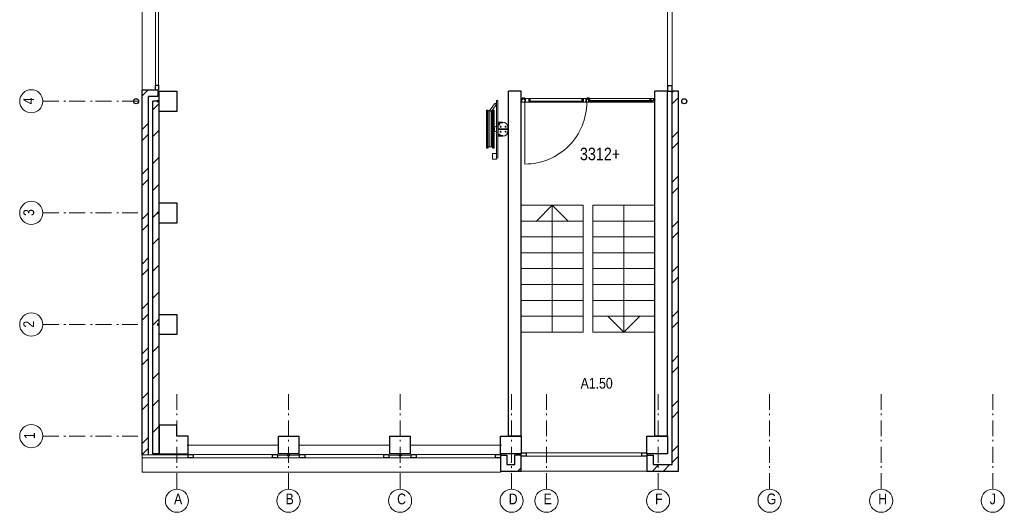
# Model space of a CAD drawing. Header units: millimetres. Extents: x 293454 to 524618, y 211738 to 307297.
# Tile 33 of 152: x 443206 to 458740, y 211812 to 219580. Entities that reach past the tile are written whole.
import ezdxf

# ---------------------------------------------------------------- set-up
doc = ezdxf.new("R2010")
doc.units = ezdxf.units.MM
doc.header["$LTSCALE"] = 400
doc.header["$PDMODE"] = 3
doc.header["$PDSIZE"] = 15
doc.linetypes.add('STYLE_06', pattern=[1.041641, 0.625, -0.208282, 0.069427, -0.138931])
for name, color, linetype, lineweight in [('Binnenkozijnen', 140, 'Continuous', 15), ('Buitenkozijnen', 140, 'Continuous', 15), ('mat-baksteen', 5, 'Continuous', 25), ('mat-beton (ihwg)', 5, 'Continuous', 25), ('mat-glas-vert', 5, 'Continuous', 15), ('mat-kalkzandsteen', 5, 'Continuous', 25), ('MAT-kit', 140, 'Continuous', 5), ('mat-kunststof', 43, 'Continuous', 9), ('mat-staal', 5, 'Continuous', 25), ('None', 7, 'Continuous', 9), ('Ruimtenummers', 5, 'Continuous', 25), ('Tekst', 140, 'Continuous', 15)]:
    doc.layers.add(name, color=color, linetype=linetype, lineweight=lineweight)
doc.styles.add('Arial Narrow', font='ARIALN.TTF', dxfattribs={"height": 222.25})

# ---------------------------------------------------------------- blocks, each defined once
blk = doc.blocks.new('*U266')
at = {"layer": 'mat-kunststof', "lineweight": 9}
blk.add_lwpolyline([(-8599, -36720), (-8609, -36720), (-8609, -36750), (-8599, -36750)], close=True, dxfattribs=at)
at = {"layer": 'None', "lineweight": 9}
blk.add_lwpolyline([(-8599, -36720), (-8609, -36750), (-8599, -36750), (-8609, -36720)], dxfattribs=at)
blk = doc.blocks.new('*U267')
at = {"layer": 'MAT-kit', "color": 9, "linetype": 'Continuous', "lineweight": 5}
for points in [[(-8599, -36708), (-8604, -36710), (-8609, -36708), (-8609, -36714), (-8609, -36720), (-8604, -36720), (-8599, -36720), (-8599, -36714), (-8599, -36708)], [(-8599, -36763), (-8604, -36761), (-8609, -36763), (-8609, -36757), (-8609, -36750), (-8604, -36750), (-8599, -36750), (-8599, -36757), (-8599, -36763)]]:
    blk.add_open_spline(points, degree=2, knots=[0, 0, 0, 0.229184, 0.229184, 0.5027, 0.5027, 0.726485, 0.726485, 1, 1, 1], dxfattribs=at)
at = {"layer": 'None', "color": 7}
blk.add_blockref('*U266', (0, 0), dxfattribs=at)
blk = doc.blocks.new('jan404.129')
at = {"layer": 'None', "lineweight": 15, "flags": 128}
for points in [[(-10, 14.85), (-10, -24.79), (10, -24.79), (10, 14.85)], [(8.5, 13.35), (8.5, -23.29), (-8.5, -23.29), (-8.5, 13.35)]]:
    blk.add_lwpolyline(points, close=True, dxfattribs=at)
blk = doc.blocks.new('*U268')
at = {"layer": 'None', "color": 7, "linetype": 'Continuous', "lineweight": 15}
for p, q in [((-8658, -36762), (-8677, -36762)), ((-8677, -36764), (-8658, -36764)), ((-8677, -36765), (-8610, -36765)), ((-8658, -36707), (-8658, -36762)), ((-8658, -36764), (-8610, -36764)), ((-8610, -36705), (-8657, -36705)), ((-8610, -36707), (-8657, -36707)), ((-8657, -36707), (-8657, -36762)), ((-8610, -36764), (-8610, -36707)), ((-8609, -36764), (-8609, -36707))]:
    blk.add_line(p, q, dxfattribs=at)
for centre, start, end in [((-8677, -36764), 90, 180), ((-8677, -36764), 180, 270), ((-8657, -36707), 90, 180), ((-8658, -36762), 270, 0), ((-8610, -36707), 0, 90), ((-8610, -36764), 270, 0)]:
    blk.add_arc(centre, 1.5, start, end, dxfattribs=at)
at = {"layer": 'None', "linetype": 'Continuous', "lineweight": 5}
blk.add_point((-8609, -36730), dxfattribs=at)
at = {"layer": 'mat-staal', "color": 7, "xscale": -1}
blk.add_blockref('jan404.129', (-8669, -36720), dxfattribs=at)
blk = doc.blocks.new('*U269')
at = {"layer": 'None', "color": 7, "linetype": 'Continuous', "lineweight": 15}
for p, q in [((-10699, -36706), (-10698, -36705)), ((-10699, -36707), (-10699, -36706)), ((-10699, -36707), (-10699, -36724)), ((-10699, -36724), (-10699, -36764)), ((-10699, -36764), (-10699, -36764)), ((-10698, -36765), (-10699, -36764)), ((-10698, -36705), (-10697, -36705)), ((-10697, -36765), (-10698, -36765)), ((-10669, -36705), (-10697, -36705)), ((-10669, -36707), (-10697, -36707)), ((-10697, -36707), (-10697, -36724)), ((-10697, -36724), (-10697, -36764)), ((-10697, -36764), (-10669, -36764)), ((-10697, -36765), (-10669, -36765)), ((-10637, -36705), (-10669, -36705)), ((-10657, -36707), (-10669, -36707)), ((-10669, -36764), (-10660, -36764)), ((-10669, -36765), (-10660, -36765)), ((-10660, -36708), (-10659, -36708)), ((-10660, -36709), (-10660, -36708)), ((-10660, -36710), (-10660, -36709)), ((-10660, -36710), (-10660, -36711)), ((-10660, -36711), (-10660, -36712)), ((-10660, -36712), (-10659, -36712)), ((-10660, -36757), (-10659, -36757)), ((-10660, -36757), (-10660, -36757)), ((-10660, -36758), (-10660, -36757)), ((-10660, -36764), (-10660, -36758)), ((-10659, -36764), (-10660, -36765)), ((-10660, -36765), (-10660, -36765)), ((-10659, -36707), (-10658, -36707)), ((-10659, -36708), (-10659, -36707)), ((-10659, -36709), (-10658, -36709)), ((-10659, -36710), (-10659, -36709)), ((-10659, -36710), (-10659, -36710)), ((-10659, -36711), (-10659, -36710)), ((-10659, -36711), (-10659, -36711)), ((-10658, -36711), (-10659, -36711)), ((-10659, -36712), (-10659, -36713)), ((-10659, -36713), (-10658, -36713)), ((-10659, -36757), (-10650, -36757)), ((-10659, -36758), (-10650, -36758)), ((-10659, -36764), (-10659, -36758)), ((-10659, -36764), (-10659, -36764)), ((-10658, -36707), (-10657, -36707)), ((-10658, -36708), (-10657, -36708)), ((-10658, -36709), (-10658, -36708)), ((-10658, -36712), (-10658, -36711)), ((-10657, -36712), (-10658, -36712)), ((-10658, -36713), (-10657, -36714)), ((-10637, -36707), (-10657, -36707)), ((-10657, -36708), (-10657, -36708)), ((-10657, -36708), (-10637, -36708)), ((-10657, -36712), (-10657, -36712)), ((-10650, -36712), (-10657, -36712)), ((-10650, -36714), (-10657, -36714)), ((-10650, -36712), (-10650, -36712)), ((-10649, -36713), (-10650, -36712)), ((-10650, -36724), (-10650, -36714)), ((-10650, -36757), (-10650, -36724)), ((-10649, -36757), (-10650, -36758)), ((-10650, -36758), (-10650, -36758)), ((-10649, -36714), (-10649, -36713)), ((-10649, -36724), (-10649, -36714)), ((-10649, -36757), (-10649, -36724)), ((-10649, -36757), (-10649, -36757)), ((-10637, -36705), (-10637, -36705)), ((-10636, -36706), (-10637, -36705)), ((-10636, -36707), (-10637, -36708)), ((-10637, -36708), (-10637, -36708)), ((-10636, -36707), (-10636, -36706)), ((-10636, -36707), (-10636, -36707))]:
    blk.add_line(p, q, dxfattribs=at)
blk = doc.blocks.new('*U270')
at = {"layer": 'None', "linetype": 'Continuous', "lineweight": 5}
blk.add_point((-10671, -36705), dxfattribs=at)
at = {"layer": 'None', "color": 7}
blk.add_blockref('*U269', (0, 0), dxfattribs=at)
blk = doc.blocks.new('*U271')
at = {"layer": 'None', "color": 7, "linetype": 'Continuous', "lineweight": 15}
for p, q in [((-10654, -36763), (-10653, -36762)), ((-10654, -36764), (-10654, -36763)), ((-10654, -36764), (-10653, -36765)), ((-10654, -36764), (-10654, -36764)), ((-10653, -36762), (-10652, -36762)), ((-10653, -36765), (-10652, -36765)), ((-10633, -36762), (-10652, -36762)), ((-10633, -36764), (-10652, -36764)), ((-10652, -36765), (-10569, -36765)), ((-10641, -36713), (-10640, -36712)), ((-10641, -36714), (-10641, -36713)), ((-10641, -36714), (-10641, -36744)), ((-10641, -36744), (-10641, -36757)), ((-10641, -36757), (-10641, -36757)), ((-10640, -36758), (-10641, -36757)), ((-10640, -36712), (-10639, -36712)), ((-10639, -36758), (-10640, -36758)), ((-10631, -36712), (-10639, -36712)), ((-10639, -36714), (-10639, -36744)), ((-10631, -36714), (-10639, -36714)), ((-10639, -36744), (-10639, -36757)), ((-10639, -36757), (-10633, -36757)), ((-10639, -36758), (-10633, -36758)), ((-10632, -36757), (-10633, -36757)), ((-10633, -36758), (-10632, -36758)), ((-10632, -36762), (-10633, -36762)), ((-10632, -36763), (-10633, -36764)), ((-10633, -36764), (-10569, -36764)), ((-10631, -36757), (-10632, -36757)), ((-10632, -36758), (-10632, -36759)), ((-10632, -36758), (-10632, -36758)), ((-10632, -36759), (-10631, -36759)), ((-10632, -36761), (-10632, -36762)), ((-10631, -36761), (-10632, -36761)), ((-10632, -36762), (-10632, -36762)), ((-10631, -36763), (-10632, -36763)), ((-10631, -36706), (-10630, -36705)), ((-10631, -36707), (-10631, -36706)), ((-10631, -36707), (-10631, -36712)), ((-10630, -36713), (-10631, -36714)), ((-10630, -36758), (-10631, -36757)), ((-10631, -36759), (-10631, -36760)), ((-10631, -36760), (-10631, -36761)), ((-10631, -36760), (-10631, -36760)), ((-10631, -36761), (-10631, -36761)), ((-10630, -36762), (-10631, -36763)), ((-10630, -36705), (-10629, -36705)), ((-10629, -36712), (-10630, -36713)), ((-10630, -36713), (-10630, -36713)), ((-10630, -36758), (-10630, -36758)), ((-10630, -36759), (-10630, -36758)), ((-10629, -36760), (-10630, -36759)), ((-10629, -36760), (-10630, -36761)), ((-10630, -36761), (-10630, -36762)), ((-10630, -36762), (-10630, -36762)), ((-10570, -36705), (-10629, -36705)), ((-10629, -36707), (-10629, -36712)), ((-10590, -36707), (-10629, -36707)), ((-10590, -36705), (-10590, -36705)), ((-10589, -36706), (-10590, -36705)), ((-10590, -36744), (-10590, -36707)), ((-10590, -36762), (-10590, -36744)), ((-10590, -36763), (-10590, -36762)), ((-10590, -36763), (-10590, -36763)), ((-10589, -36764), (-10590, -36763)), ((-10589, -36707), (-10589, -36706)), ((-10589, -36744), (-10589, -36707)), ((-10589, -36762), (-10589, -36744)), ((-10570, -36762), (-10589, -36762)), ((-10589, -36764), (-10570, -36764)), ((-10589, -36765), (-10570, -36765)), ((-10570, -36762), (-10569, -36763)), ((-10570, -36762), (-10570, -36762)), ((-10569, -36764), (-10570, -36765)), ((-10570, -36765), (-10570, -36765)), ((-10569, -36763), (-10569, -36764)), ((-10569, -36764), (-10569, -36764))]:
    blk.add_line(p, q, dxfattribs=at)
at = {"layer": 'mat-staal', "color": 7, "xscale": -1}
blk.add_blockref('jan404.129', (-10579, -36720), dxfattribs=at)
blk = doc.blocks.new('*U272')
at = {"layer": 'None'}
blk.add_blockref('*U271', (0, 0), dxfattribs=at)
blk = doc.blocks.new('*U273')
at = {"layer": 'mat-kunststof', "lineweight": 9}
blk.add_lwpolyline([(-10709, -36720), (-10699, -36720), (-10699, -36750), (-10709, -36750)], close=True, dxfattribs=at)
at = {"layer": 'None', "lineweight": 9}
blk.add_lwpolyline([(-10709, -36720), (-10699, -36750), (-10709, -36750), (-10699, -36720)], dxfattribs=at)
blk = doc.blocks.new('*U274')
at = {"layer": 'MAT-kit', "color": 9, "linetype": 'Continuous', "lineweight": 5}
for points in [[(-10709, -36708), (-10704, -36710), (-10699, -36708), (-10699, -36714), (-10699, -36720), (-10704, -36720), (-10709, -36720), (-10709, -36714), (-10709, -36708)], [(-10709, -36763), (-10704, -36761), (-10699, -36763), (-10699, -36757), (-10699, -36750), (-10704, -36750), (-10709, -36750), (-10709, -36757), (-10709, -36763)]]:
    blk.add_open_spline(points, degree=2, knots=[0, 0, 0, 0.229184, 0.229184, 0.5027, 0.5027, 0.726485, 0.726485, 1, 1, 1], dxfattribs=at)
at = {"layer": 'None', "color": 7}
blk.add_blockref('*U273', (0, 0), dxfattribs=at)
blk = doc.blocks.new('*X275')
at = {"layer": 'None', "lineweight": 5}
blk.add_line((-9737, -36750), (-10579, -36750), dxfattribs=at)
blk = doc.blocks.new('*X276')
at = {"layer": 'None', "lineweight": 5}
blk.add_line((-8669, -36750), (-9635, -36750), dxfattribs=at)
blk = doc.blocks.new('*U277')
at = {"layer": 'None', "color": 7, "linetype": 'Continuous', "lineweight": 15}
for p, q in [((-9748, -36762), (-9749, -36763)), ((-9749, -36763), (-9749, -36764)), ((-9749, -36764), (-9748, -36765)), ((-9749, -36764), (-9749, -36764)), ((-9693, -36764), (-9749, -36764)), ((-9674, -36765), (-9749, -36765)), ((-9747, -36762), (-9748, -36762)), ((-9748, -36765), (-9747, -36765)), ((-9747, -36705), (-9697, -36705)), ((-9747, -36707), (-9697, -36707)), ((-9747, -36762), (-9729, -36762)), ((-9729, -36764), (-9747, -36764)), ((-9729, -36765), (-9747, -36765)), ((-9729, -36706), (-9728, -36705)), ((-9729, -36707), (-9729, -36706)), ((-9729, -36744), (-9729, -36707)), ((-9729, -36762), (-9729, -36744)), ((-9729, -36764), (-9728, -36763)), ((-9728, -36705), (-9727, -36705)), ((-9728, -36763), (-9727, -36762)), ((-9728, -36763), (-9728, -36763)), ((-9727, -36744), (-9727, -36707)), ((-9727, -36762), (-9727, -36744)), ((-9696, -36705), (-9697, -36705)), ((-9697, -36707), (-9697, -36712)), ((-9697, -36712), (-9697, -36713)), ((-9697, -36713), (-9696, -36713)), ((-9697, -36759), (-9696, -36758)), ((-9697, -36760), (-9697, -36759)), ((-9697, -36760), (-9697, -36761)), ((-9697, -36761), (-9696, -36762)), ((-9696, -36706), (-9696, -36705)), ((-9695, -36707), (-9696, -36706)), ((-9696, -36713), (-9695, -36714)), ((-9696, -36758), (-9695, -36757)), ((-9696, -36758), (-9696, -36758)), ((-9696, -36762), (-9695, -36763)), ((-9696, -36762), (-9696, -36762)), ((-9695, -36707), (-9695, -36712)), ((-9695, -36712), (-9687, -36712)), ((-9695, -36714), (-9687, -36714)), ((-9695, -36757), (-9694, -36757)), ((-9694, -36758), (-9695, -36759)), ((-9695, -36759), (-9695, -36760)), ((-9695, -36759), (-9695, -36759)), ((-9695, -36760), (-9695, -36761)), ((-9695, -36760), (-9695, -36760)), ((-9695, -36761), (-9694, -36762)), ((-9695, -36761), (-9695, -36761)), ((-9695, -36761), (-9695, -36761)), ((-9695, -36763), (-9694, -36763)), ((-9694, -36757), (-9693, -36757)), ((-9694, -36758), (-9694, -36758)), ((-9693, -36758), (-9694, -36758)), ((-9694, -36762), (-9693, -36762)), ((-9694, -36762), (-9694, -36762)), ((-9694, -36763), (-9693, -36764)), ((-9687, -36757), (-9693, -36757)), ((-9687, -36758), (-9693, -36758)), ((-9693, -36762), (-9674, -36762)), ((-9693, -36764), (-9674, -36764)), ((-9692, -36705), (-9691, -36705)), ((-9692, -36706), (-9692, -36705)), ((-9692, -36707), (-9692, -36706)), ((-9692, -36707), (-9692, -36708)), ((-9692, -36707), (-9692, -36707)), ((-9692, -36708), (-9691, -36708)), ((-9691, -36705), (-9654, -36705)), ((-9691, -36707), (-9671, -36707)), ((-9671, -36708), (-9691, -36708)), ((-9686, -36712), (-9687, -36712)), ((-9687, -36714), (-9687, -36744)), ((-9687, -36744), (-9687, -36757)), ((-9687, -36758), (-9686, -36758)), ((-9686, -36713), (-9686, -36712)), ((-9685, -36714), (-9686, -36713)), ((-9686, -36757), (-9685, -36757)), ((-9686, -36758), (-9686, -36757)), ((-9685, -36714), (-9685, -36744)), ((-9685, -36744), (-9685, -36757)), ((-9679, -36712), (-9678, -36712)), ((-9679, -36713), (-9679, -36712)), ((-9679, -36714), (-9679, -36713)), ((-9679, -36724), (-9679, -36714)), ((-9679, -36757), (-9679, -36724)), ((-9679, -36757), (-9679, -36758)), ((-9679, -36757), (-9679, -36757)), ((-9679, -36758), (-9678, -36758)), ((-9678, -36712), (-9671, -36712)), ((-9678, -36724), (-9678, -36714)), ((-9678, -36714), (-9671, -36714)), ((-9678, -36757), (-9678, -36724)), ((-9669, -36757), (-9678, -36757)), ((-9669, -36758), (-9678, -36758)), ((-9673, -36762), (-9674, -36762)), ((-9673, -36765), (-9674, -36765)), ((-9673, -36763), (-9673, -36762)), ((-9672, -36764), (-9673, -36763)), ((-9673, -36764), (-9673, -36765)), ((-9672, -36764), (-9673, -36764)), ((-9671, -36707), (-9671, -36707)), ((-9670, -36707), (-9671, -36707)), ((-9671, -36707), (-9654, -36707)), ((-9671, -36708), (-9671, -36708)), ((-9670, -36708), (-9671, -36708)), ((-9671, -36712), (-9670, -36712)), ((-9671, -36712), (-9671, -36712)), ((-9671, -36713), (-9671, -36714)), ((-9670, -36713), (-9671, -36713)), ((-9669, -36708), (-9670, -36707)), ((-9670, -36709), (-9670, -36708)), ((-9670, -36709), (-9670, -36709)), ((-9670, -36710), (-9670, -36709)), ((-9669, -36710), (-9670, -36710)), ((-9670, -36711), (-9669, -36710)), ((-9670, -36711), (-9670, -36711)), ((-9670, -36711), (-9670, -36711)), ((-9670, -36712), (-9670, -36711)), ((-9669, -36712), (-9670, -36713)), ((-9668, -36708), (-9669, -36708)), ((-9668, -36712), (-9669, -36712)), ((-9669, -36757), (-9669, -36757)), ((-9668, -36757), (-9669, -36757)), ((-9669, -36764), (-9669, -36758)), ((-9669, -36764), (-9669, -36765)), ((-9669, -36764), (-9669, -36764)), ((-9669, -36765), (-9668, -36765)), ((-9668, -36709), (-9668, -36708)), ((-9668, -36710), (-9668, -36709)), ((-9668, -36710), (-9668, -36711)), ((-9668, -36711), (-9668, -36712)), ((-9668, -36758), (-9668, -36757)), ((-9668, -36764), (-9668, -36758)), ((-9654, -36764), (-9668, -36764)), ((-9654, -36765), (-9668, -36765)), ((-9654, -36705), (-9645, -36705)), ((-9654, -36707), (-9645, -36707)), ((-9624, -36764), (-9654, -36764)), ((-9625, -36765), (-9654, -36765)), ((-9645, -36705), (-9645, -36705)), ((-9644, -36706), (-9645, -36705)), ((-9645, -36707), (-9645, -36724)), ((-9645, -36724), (-9645, -36762)), ((-9645, -36762), (-9645, -36763)), ((-9645, -36763), (-9644, -36764)), ((-9645, -36763), (-9645, -36763)), ((-9644, -36707), (-9644, -36706)), ((-9644, -36707), (-9644, -36724)), ((-9644, -36724), (-9644, -36762)), ((-9644, -36762), (-9625, -36762)), ((-9625, -36764), (-9644, -36764)), ((-9625, -36762), (-9625, -36762)), ((-9624, -36763), (-9625, -36762)), ((-9624, -36764), (-9625, -36765)), ((-9625, -36765), (-9625, -36765)), ((-9624, -36764), (-9624, -36763)), ((-9624, -36764), (-9624, -36764))]:
    blk.add_line(p, q, dxfattribs=at)
at = {"layer": 'None', "linetype": 'Continuous', "lineweight": 5}
blk.add_point((-9652, -36705), dxfattribs=at)
at = {"layer": 'mat-staal', "color": 7}
for p in [(-9739, -36720), (-9634, -36720)]:
    blk.add_blockref('jan404.129', p, dxfattribs=at)
blk = doc.blocks.new('*U278')
at = {"layer": 'mat-glas-vert', "color": 140, "lineweight": 15}
for points in [[(-10579, -36748), (-9737, -36748), (-9737, -36758), (-10579, -36758)], [(-9635, -36748), (-8669, -36748), (-8669, -36758), (-9635, -36758)], [(-9618, -36738), (-8639, -36738), (-8639, -36746), (-9618, -36746)]]:
    blk.add_lwpolyline(points, close=True, dxfattribs=at)
at = {"layer": 'None', "color": 43, "linetype": 'Continuous', "lineweight": 9}
blk.add_line((-10649, -36764), (-10649, -37740), dxfattribs=at)
at = {"layer": 'None', "lineweight": 9}
blk.add_lwpolyline([(-8609, -36705), (-8609, -36765), (-10699, -36765), (-10699, -36705)], close=True, dxfattribs=at)
at = {"layer": 'None', "color": 43, "linetype": 'Continuous', "lineweight": 9}
blk.add_arc((-10649, -36764), 976, 269.9877, 0.0459, dxfattribs=at)
at = {"layer": 'mat-glas-vert', "color": 140}
for name in ['*X275', '*X276']:
    blk.add_blockref(name, (0, 0), dxfattribs=at)
at = {"layer": 'mat-staal', "color": 7}
for name in ['*U274', '*U267']:
    blk.add_blockref(name, (0, 0), dxfattribs=at)
at = {"layer": 'None', "color": 7}
for name in ['*U270', '*U272', '*U277', '*U268']:
    blk.add_blockref(name, (0, 0), dxfattribs=at)
blk = doc.blocks.new('Kolom hoek 330x330')
at = {"layer": 'mat-beton (ihwg)', "lineweight": 25, "flags": 128}
blk.add_lwpolyline([(-175, 0), (0, 0), (0, -175), (280, -175), (280, 280), (-175, 280)], close=True, dxfattribs=at)
blk = doc.blocks.new('*X870')
at = {"layer": 'None', "lineweight": 9}
for p, q in [((-8639, -42580), (-8539, -42480)), ((-8462, -42580), (-8362, -42480))]:
    blk.add_line(p, q, dxfattribs=at)
blk = doc.blocks.new('*X871')
at = {"layer": 'None', "lineweight": 9}
for p, q in [((-8329, -36613), (-8306, -36590)), ((-8329, -36790), (-8229, -36690)), ((-8329, -37320), (-8229, -37220)), ((-8329, -37497), (-8229, -37397)), ((-8329, -38027), (-8229, -37927)), ((-8329, -38204), (-8229, -38104)), ((-8329, -38735), (-8229, -38635)), ((-8329, -38911), (-8229, -38811)), ((-8329, -39442), (-8229, -39342)), ((-8329, -39618), (-8229, -39518)), ((-8329, -40149), (-8229, -40049)), ((-8329, -40325), (-8229, -40225)), ((-8329, -40856), (-8229, -40756)), ((-8329, -41032), (-8229, -40932)), ((-8329, -41563), (-8229, -41463)), ((-8329, -41739), (-8229, -41639)), ((-8329, -42270), (-8229, -42170)), ((-8329, -42446), (-8229, -42346))]:
    blk.add_line(p, q, dxfattribs=at)
blk = doc.blocks.new('*X872')
at = {"layer": 'None', "lineweight": 9}
for p, q in [((-16519, -36884), (-16419, -36784)), ((-16519, -37308), (-16419, -37208)), ((-16519, -37732), (-16419, -37632)), ((-16519, -38156), (-16419, -38056)), ((-16519, -38581), (-16419, -38481)), ((-16519, -39005), (-16419, -38905)), ((-16519, -39429), (-16419, -39329)), ((-16519, -39853), (-16419, -39753)), ((-16519, -40278), (-16419, -40178)), ((-16519, -40702), (-16419, -40602)), ((-16519, -41126), (-16419, -41026)), ((-16519, -41551), (-16419, -41451)), ((-16519, -41975), (-16419, -41875)), ((-16430, -42310), (-16419, -42299))]:
    blk.add_line(p, q, dxfattribs=at)
blk = doc.blocks.new('*X873')
at = {"layer": 'None', "lineweight": 9}
for p, q in [((-16689, -36664), (-16644, -36620)), ((-16689, -37195), (-16589, -37095)), ((-16689, -37371), (-16589, -37271)), ((-16689, -37902), (-16589, -37802)), ((-16689, -38079), (-16589, -37979)), ((-16689, -38609), (-16589, -38509)), ((-16689, -38786), (-16589, -38686)), ((-16689, -39316), (-16589, -39216)), ((-16689, -39493), (-16589, -39393)), ((-16689, -40023), (-16589, -39923)), ((-16689, -40200), (-16589, -40100)), ((-16689, -40731), (-16589, -40631)), ((-16689, -40907), (-16589, -40807)), ((-16689, -41438), (-16589, -41338)), ((-16689, -41614), (-16589, -41514)), ((-16689, -42145), (-16589, -42045)), ((-16689, -42321), (-16589, -42221))]:
    blk.add_line(p, q, dxfattribs=at)
blk = doc.blocks.new('*U163')
at = {"layer": 'Buitenkozijnen', "lineweight": 15}
for p, q in [((-10, 0), (-10, -1960)), ((-10, 0), (40, 0)), ((40, 0), (40, -1960)), ((-10, -1960), (40, -1960))]:
    blk.add_line(p, q, dxfattribs=at)
blk = doc.blocks.new('Gevelpui best 1960')
at = {"layer": 'Buitenkozijnen', "color": 43, "lineweight": 9}
blk.add_line((250, 0), (250, -1960), dxfattribs=at)
at = {"layer": 'Buitenkozijnen', "color": 92, "lineweight": 25}
for points in [[(-10, 0), (40, 0), (40, -80), (-10, -80)], [(-10, -1880), (40, -1880), (40, -1960), (-10, -1960)]]:
    blk.add_lwpolyline(points, close=True, dxfattribs=at)
at = {"layer": 'Buitenkozijnen'}
blk.add_blockref('*U163', (0, 0), dxfattribs=at)
blk = doc.blocks.new('*X898')
at = {"layer": 'None', "lineweight": 9}
blk.add_line((-10760, -42580), (-10735, -42554), dxfattribs=at)
blk = doc.blocks.new('*X899')
at = {"layer": 'None', "lineweight": 9}
blk.add_line((-10735, -42554), (-10709, -42529), dxfattribs=at)
blk = doc.blocks.new('Gevelpui best 1410 (2D)')
at = {"layer": 'Buitenkozijnen', "lineweight": 15}
for p, q in [((-260, 0), (-260, -1410)), ((-260, 0), (-210, 0)), ((-210, 0), (-210, -1410)), ((-260, -1410), (-210, -1410))]:
    blk.add_line(p, q, dxfattribs=at)
at = {"layer": 'Buitenkozijnen', "color": 92, "lineweight": 25}
for points in [[(-260, 0), (-210, 0), (-210, -80), (-260, -80)], [(-260, -1330), (-210, -1330), (-210, -1410), (-260, -1410)]]:
    blk.add_lwpolyline(points, close=True, dxfattribs=at)
at = {"layer": 'None', "color": 43, "linetype": 'Continuous', "lineweight": 9}
blk.add_line((-410, 15), (-410, -1425), dxfattribs=at)
blk = doc.blocks.new('*U161')
at = {"layer": 'Buitenkozijnen', "lineweight": 15}
for p, q in [((0, 25), (1985, 25)), ((0, -25), (0, 25)), ((1985, -25), (1985, 25)), ((0, -25), (1985, -25))]:
    blk.add_line(p, q, dxfattribs=at)
blk = doc.blocks.new('Gevelpui best 1985')
at = {"layer": 'Buitenkozijnen', "color": 43, "lineweight": 9}
blk.add_line((0, 260), (1985, 260), dxfattribs=at)
at = {"layer": 'Buitenkozijnen', "color": 92, "lineweight": 25}
for points in [[(0, -25), (0, 25), (80, 25), (80, -25)], [(1905, -25), (1905, 25), (1985, 25), (1985, -25)]]:
    blk.add_lwpolyline(points, close=True, dxfattribs=at)
at = {"layer": 'Buitenkozijnen'}
blk.add_blockref('*U161', (0, 0), dxfattribs=at)
blk = doc.blocks.new('*U900')
at = {"layer": 'Buitenkozijnen', "lineweight": 15}
for p, q in [((-8399, -34760), (-8329, -34760)), ((-8399, -36590), (-8399, -34760)), ((-8329, -36590), (-8329, -34760)), ((-8399, -36590), (-8329, -36590))]:
    blk.add_line(p, q, dxfattribs=at)
blk = doc.blocks.new('*U901')
at = {"layer": 'Buitenkozijnen', "color": 92, "lineweight": 25}
for points in [[(-8329, -34760), (-8399, -34760), (-8399, -34843), (-8329, -34843)], [(-8329, -36507), (-8399, -36507), (-8399, -36590), (-8329, -36590)]]:
    blk.add_lwpolyline(points, close=True, dxfattribs=at)
at = {"layer": 'Buitenkozijnen'}
blk.add_blockref('*U900', (0, 0), dxfattribs=at)
blk = doc.blocks.new('HWA')
at = {"layer": 'None', "color": 92, "linetype": 'Continuous', "lineweight": 25}
blk.add_circle((0, -74), 40, dxfattribs=at)
blk = doc.blocks.new('Kolom 280x320')
at = {"layer": 'mat-beton (ihwg)', "lineweight": 25}
blk.add_lwpolyline([(-300, 160), (-20, 160), (-20, -160), (-300, -160)], close=True, dxfattribs=at)
at = {"layer": 'None', "color": 92, "linetype": 'Continuous', "lineweight": 5}
blk.add_point((0, 0), dxfattribs=at)
blk = doc.blocks.new('*U15')
at = {"layer": 'None', "color": 140, "linetype": 'Continuous', "lineweight": 15, "flags": 128}
blk.add_lwpolyline([(-21, 110), (59, 110), (59, 107, -0.391021), (53, 100), (-1, 96, 0.391021), (-12, 83), (-12, -83, 0.391021), (-1, -96), (53, -100, -0.391021), (59, -107), (59, -110), (-21, -110)], format="xyb", close=True, dxfattribs=at)
blk = doc.blocks.new('*U16')
at = {"layer": 'None', "color": 253, "linetype": 'Continuous', "lineweight": 5}
for p, q in [((96.625, -278), (96.625, 266)), ((125.704, -278), (125.704, 266)), ((50.42, -31.849), (50.42, 29))]:
    blk.add_line(p, q, dxfattribs=at)
at = {"layer": 'None', "color": 140, "linetype": 'Continuous', "lineweight": 15}
for p, q in [((50.42, 29), (1.453, 57.31)), ((0, -61), (50.42, -31.849))]:
    blk.add_line(p, q, dxfattribs=at)
at = {"layer": 'None', "color": 92, "linetype": 'Continuous', "lineweight": 25}
for points in [[(60.916, 296), (76.476, 296), (76.476, -300), (60.916, -300)], [(154.785, 296), (171.344, 296), (171.344, -302), (154.785, -302)]]:
    blk.add_lwpolyline(points, close=True, dxfattribs=at)
at = {"layer": 'None', "color": 253, "linetype": 'Continuous', "lineweight": 5}
blk.add_lwpolyline([(50.929, 18), (60.916, 18), (60.916, -18), (50.929, -18)], close=True, dxfattribs=at)
for points, knots in [([(96.866, 264), (96.866, 268.997), (93.792, 272.9335), (90.718, 276.87), (85.875, 278.0735), (81.032, 279.277), (76.476, 277.238)], [0, 0, 0, 0.3335495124, 0.3335495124, 0.6668288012, 0.6668288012, 1, 1, 1]), ([(125.825, 264), (125.825, 267.886), (123.8855, 271.2505), (121.946, 274.615), (118.586, 276.5575), (115.226, 278.5), (107.466, 278.5), (104.106, 276.5575), (100.746, 274.615), (98.806, 271.2505), (96.866, 267.886), (96.866, 264)], [0, 0, 0, 0.1667696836, 0.1667696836, 0.3334232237, 0.3334232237, 0.4999946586, 0.6665660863, 0.6665660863, 0.833226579, 0.833226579, 1, 1, 1]), ([(154.785, 264), (154.785, 267.886), (152.845, 271.2505), (150.905, 274.615), (147.5455, 276.5575), (144.186, 278.5), (140.306, 278.5), (136.426, 278.5), (133.066, 276.5575), (129.706, 274.615), (127.7655, 271.2505), (125.825, 267.886), (125.825, 264)], [0, 0, 0, 0.1667729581, 0.1667729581, 0.3334246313, 0.3334246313, 0.4999853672, 0.4999853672, 0.666556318, 0.666556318, 0.8332233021, 0.8332233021, 1, 1, 1]), ([(76.477, -291.432), (81.039, -293.343), (85.8175, -292.072), (90.596, -290.801), (93.6105, -286.876), (96.625, -282.951), (96.625, -278)], [0, 0, 0, 0.333165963, 0.333165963, 0.6664584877, 0.6664584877, 1, 1, 1]), ([(96.625, -278), (96.625, -281.901), (98.573, -285.2795), (100.521, -288.658), (103.895, -290.609), (107.269, -292.56), (111.165, -292.56), (115.061, -292.56), (118.435, -290.609), (121.809, -288.658), (123.7565, -285.2795), (125.704, -281.901), (125.704, -278)], [0, 0, 0, 0.1667545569, 0.1667545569, 0.3334268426, 0.3334268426, 0.5000053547, 0.5000053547, 0.6665838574, 0.6665838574, 0.8332491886, 0.8332491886, 1, 1, 1]), ([(125.704, -278), (125.704, -281.901), (127.6525, -285.2795), (129.601, -288.658), (132.975, -290.609), (136.349, -292.56), (140.245, -292.56), (144.141, -292.56), (147.5145, -290.609), (150.888, -288.658), (152.836, -285.2795), (154.784, -281.901), (154.784, -278)], [0, 0, 0, 0.1667578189, 0.1667578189, 0.3334365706, 0.3334365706, 0.5000146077, 0.5000146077, 0.6665824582, 0.6665824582, 0.8332459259, 0.8332459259, 1, 1, 1])]:
    blk.add_open_spline(points, degree=2, knots=knots, dxfattribs=at)
blk = doc.blocks.new('BSH')
at = {"layer": 'None', "color": 140, "linetype": 'Continuous', "lineweight": 15}
for p, q in [((-159.8585, -36.7557), (-159.8585, 32.756)), ((-80, -6.8893), (-80, 2.8892)), ((0, -61), (0, 111.155))]:
    blk.add_line(p, q, dxfattribs=at)
at = {"layer": 'None', "color": 253, "linetype": 'Continuous', "lineweight": 5}
for p, q in [((27.7468, -383.0008), (105.0969, -276.5164)), ((130.6676, -289.4337), (48.7568, -402.0618)), ((135.277, -233.0824), (136.142, -233.8294))]:
    blk.add_line(p, q, dxfattribs=at)
at = {"layer": 'None', "color": 140, "linetype": 'Continuous', "lineweight": 15}
for points in [[(20, 469.75), (82, 469.75), (82, 382.75), (20, 382.75)], [(0, 448), (20, 448), (20, -452), (0, -452)], [(-160, 2.8892), (-9, 2.8892), (-9, -6.8893), (-160, -6.8893)]]:
    blk.add_lwpolyline(points, close=True, dxfattribs=at)
at = {"layer": 'None', "color": 8, "linetype": 'Continuous', "lineweight": 5}
for centre in [(-124, 37.275), (-44.5, 38.775), (-124, -41.275), (-45, -41.275)]:
    blk.add_circle(centre, 8.5, dxfattribs=at)
at = {"layer": 'None', "color": 140, "linetype": 'Continuous', "lineweight": 15}
for centre, start, end in [((-80, 28), 90, 180), ((-80, -32), 180, 270)]:
    blk.add_arc(centre, 80, start, end, dxfattribs=at)
at = {"layer": 'None', "color": 9, "linetype": 'Continuous', "lineweight": 5}
blk.add_arc((38.2528, -392.5302), 14.18399, 137.790600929, 325.770923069, dxfattribs=at)
at = {"layer": 'None', "color": 92, "linetype": 'Continuous', "lineweight": 25}
for points, knots in [([(-11.70075, 86.5025), (-12.2626, 89.0317), (-14.0137, 90.9408), (-15.7648, 92.8499), (-18.23575, 93.6275), (-20.7067, 94.4051), (-23.236, 93.84325), (-25.7653, 93.2814), (-27.67445, 91.53015), (-29.5836, 89.7789), (-30.36125, 87.3079), (-31.1389, 84.8369), (-30.57705, 82.3077), (-30.0152, 79.7785), (-28.26385, 77.8694), (-26.5125, 75.9603), (-24.0415, 75.1827), (-21.5705, 74.4051), (-19.0412, 74.96695), (-16.5119, 75.5288), (-14.60305, 77.28005), (-12.6942, 79.0313), (-11.91655, 81.5023), (-11.1389, 83.9733), (-11.70075, 86.5025)], [0, 0, 0, 0.0833344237, 0.0833344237, 0.1666618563, 0.1666618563, 0.2499968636, 0.2499968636, 0.3333348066, 0.3333348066, 0.4166657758, 0.4166657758, 0.5000000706, 0.5000000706, 0.583336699, 0.583336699, 0.666668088, 0.666668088, 0.7500039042, 0.7500039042, 0.8333377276, 0.8333377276, 0.9166657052, 0.9166657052, 1, 1, 1]), ([(-11.75695, -89.71225), (-12.375, -92.4944), (-14.3012, -94.5944), (-16.2274, -96.6944), (-18.94545, -97.54975), (-21.6635, -98.4051), (-24.4457, -97.78705), (-27.2279, -97.169), (-29.328, -95.24265), (-31.4281, -93.3163), (-32.2835, -90.5982), (-33.1389, -87.8801), (-32.52085, -85.09795), (-31.9028, -82.3158), (-29.97635, -80.2158), (-28.0499, -78.1158), (-25.3318, -77.26045), (-22.6137, -76.4051), (-19.83145, -77.02315), (-17.0492, -77.6412), (-14.94945, -79.56755), (-12.8497, -81.4939), (-11.9943, -84.212), (-11.1389, -86.9301), (-11.75695, -89.71225)], [0, 0, 0, 0.083334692, 0.083334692, 0.1666618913, 0.1666618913, 0.2499964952, 0.2499964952, 0.3333343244, 0.3333343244, 0.4166651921, 0.4166651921, 0.4999998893, 0.4999998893, 0.5833365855, 0.5833365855, 0.6666673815, 0.6666673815, 0.7500034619, 0.7500034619, 0.8333376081, 0.8333376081, 0.9166653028, 0.9166653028, 1, 1, 1])]:
    blk.add_open_spline(points, degree=2, knots=knots, dxfattribs=at)
at = {"layer": 'None', "color": 7}
blk.add_blockref('*U16', (0, 0), dxfattribs=at)
at = {"layer": 'None', "color": 140, "rotation": 180}
blk.add_blockref('*U15', (-21.4, -2), dxfattribs=at)
blk = doc.blocks.new('*X1164')
at = {"layer": 'None', "lineweight": 9}
blk.add_line((-16644, -36620), (-16600, -36575), dxfattribs=at)

msp = doc.modelspace()

# ---------------------------------------------------------------- linework, layer by layer
at = {"layer": 'Buitenkozijnen', "lineweight": 15}
for points in [[(445862.84062, 212719.5115), (445862.84062, 212673.47086), (445137.84062, 212673.47086), (445137.84062, 212719.5115)], [(447622.84062, 212713.5115), (447622.84062, 212673.47086), (447272.84062, 212673.47086), (447272.84062, 212713.5115)], [(449382.84062, 212713.5115), (449382.84062, 212673.47086), (449032.84062, 212673.47086), (449032.84062, 212713.5115)]]:
    msp.add_lwpolyline(points, close=True, dxfattribs=at)
at = {"layer": 'Buitenkozijnen', "color": 43, "lineweight": 9, "flags": 128}
msp.add_lwpolyline([(450792.84062, 212463.5115), (450792.84062, 212443.5115), (445137.84062, 212443.5115), (445137.84062, 212713.5115)], dxfattribs=at)
at = {"layer": 'mat-baksteen', "lineweight": 25}
for p, q in [((445137.84062, 212713.5115), (445137.84062, 218468.5115)), ((445387.84062, 218468.5115), (445137.84062, 218468.5115)), ((445387.84062, 218468.5115), (445387.84062, 218368.5115)), ((453597.84062, 218453.5115), (453497.84062, 218453.5115)), ((453497.84062, 212563.5115), (453497.84062, 218453.5115)), ((453597.84062, 212463.5115), (453597.84062, 218453.5115)), ((445237.84062, 212713.5115), (445237.84062, 218368.5115)), ((445387.84062, 218368.5115), (445237.84062, 218368.5115)), ((450792.84062, 212713.5115), (450792.84062, 212463.5115)), ((450792.84062, 212713.5115), (450892.84062, 212713.5115)), ((450892.84062, 212713.5115), (450892.84062, 212563.5115)), ((451117.84062, 212713.5115), (451017.84062, 212713.5115)), ((451017.84062, 212563.5115), (451017.84062, 212713.5115)), ((451117.84062, 212463.5115), (451117.84062, 212713.5115)), ((453102.84062, 212713.5115), (453102.84062, 212463.5115)), ((453102.84062, 212713.5115), (453202.84062, 212713.5115)), ((453102.84062, 212713.5115), (453102.84062, 212463.5115)), ((453102.84062, 212713.5115), (453202.84062, 212713.5115)), ((453202.84062, 212713.5115), (453202.84062, 212563.5115)), ((453202.84062, 212713.5115), (453202.84062, 212563.5115)), ((450892.84062, 212563.5115), (451017.84062, 212563.5115)), ((453202.84062, 212563.5115), (453497.84062, 212563.5115)), ((450792.84062, 212463.5115), (451117.84062, 212463.5115)), ((453102.84062, 212463.5115), (453597.84062, 212463.5115))]:
    msp.add_line(p, q, dxfattribs=at)
at = {"layer": 'mat-beton (ihwg)', "lineweight": 25}
for p, q in [((451117.84062, 218453.5115), (450917.84062, 218453.5115)), ((450917.84062, 213013.5115), (450917.84062, 218453.5115)), ((451117.84062, 213013.5115), (451117.84062, 218453.5115)), ((453427.79998, 218453.5115), (453227.79998, 218453.5115)), ((453227.79998, 213013.5115), (453227.79998, 218453.5115)), ((453427.79998, 213013.5115), (453427.79998, 218453.5115)), ((451117.84062, 213013.5115), (450917.84062, 213013.5115)), ((453427.79998, 213013.5115), (453227.79998, 213013.5115))]:
    msp.add_line(p, q, dxfattribs=at)
for points in [[(451117.84062, 213013.5115), (451117.84062, 212733.5115), (450792.84062, 212733.5115), (450792.84062, 213013.5115)], [(453427.79998, 213013.5115), (453427.79998, 212733.5115), (453102.84062, 212733.5115), (453102.84062, 213013.5115)]]:
    msp.add_lwpolyline(points, close=True, dxfattribs=at)
at = {"layer": 'mat-kalkzandsteen', "lineweight": 25}
for p, q in [((445407.84062, 218293.5115), (445307.84062, 218293.5115)), ((445307.84062, 212733.5115), (445307.84062, 218293.5115)), ((445407.84062, 212733.5115), (445407.84062, 218293.5115)), ((445407.84062, 212733.5115), (445307.84062, 212733.5115))]:
    msp.add_line(p, q, dxfattribs=at)
at = {"layer": 'None', "color": 7, "linetype": 'STYLE_06', "lineweight": 9}
for p, q in [((443571.66389, 218293.5115), (445071.66389, 218293.5115)), ((443571.66389, 216533.5115), (445071.66389, 216533.5115)), ((443571.66389, 214773.5115), (445071.66389, 214773.5115)), ((445687.84079, 212177.69732), (445687.84079, 213677.69732)), ((447447.84079, 212177.69732), (447447.84079, 213677.69732)), ((449207.84079, 212177.69732), (449207.84079, 213677.69732)), ((450967.84062, 212177.69732), (450967.84062, 213677.69732)), ((451517.84062, 212177.69732), (451517.84062, 213677.69732)), ((451517.84062, 212177.69732), (451517.84062, 213677.69732)), ((453277.84079, 212177.69732), (453277.84079, 213677.69732)), ((455037.84079, 212177.69732), (455037.84079, 213677.69732)), ((456797.84079, 212177.69732), (456797.84079, 213677.69732)), ((458557.84062, 212177.69732), (458557.84062, 213677.69732)), ((443571.66389, 213013.5115), (445071.66389, 213013.5115))]:
    msp.add_line(p, q, dxfattribs=at)
at = {"layer": 'None', "color": 43, "linetype": 'Continuous', "lineweight": 9}
for q in [(451357.84062, 216404.643), (451857.84062, 216404.643), (451607.84062, 214654.643)]:
    msp.add_line((451607.84062, 216654.643), q, dxfattribs=at)
at = {"layer": 'None', "color": 140, "linetype": 'Continuous', "lineweight": 15}
for p, q in [((452737.79998, 216654.643), (452737.79998, 214654.643)), ((452737.79998, 214654.643), (452487.79998, 214904.643)), ((452737.79998, 214654.643), (452987.79998, 214904.643))]:
    msp.add_line(p, q, dxfattribs=at)
at = {"layer": 'None', "color": 43, "linetype": 'Continuous', "lineweight": 9}
for points in [[(451117.84062, 216654.643), (452097.84062, 216654.643), (452097.84062, 216404.643), (451117.84062, 216404.643)], [(451117.84062, 216404.643), (452097.84062, 216404.643), (452097.84062, 216154.643), (451117.84062, 216154.643)], [(451117.84062, 216154.643), (452097.84062, 216154.643), (452097.84062, 215904.643), (451117.84062, 215904.643)], [(451117.84062, 215904.643), (452097.84062, 215904.643), (452097.84062, 215654.643), (451117.84062, 215654.643)], [(451117.84062, 215654.643), (452097.84062, 215654.643), (452097.84062, 215404.643), (451117.84062, 215404.643)], [(451117.84062, 215404.643), (452097.84062, 215404.643), (452097.84062, 215154.643), (451117.84062, 215154.643)], [(451117.84062, 215154.643), (452097.84062, 215154.643), (452097.84062, 214904.643), (451117.84062, 214904.643)], [(451117.84062, 214904.643), (452097.84062, 214904.643), (452097.84062, 214654.643), (451117.84062, 214654.643)]]:
    msp.add_lwpolyline(points, close=True, dxfattribs=at)
at = {"layer": 'None', "color": 140, "linetype": 'Continuous', "lineweight": 15}
for points in [[(452247.79998, 216654.643), (453227.79998, 216654.643), (453227.79998, 216404.643), (452247.79998, 216404.643)], [(452247.79998, 216404.643), (453227.79998, 216404.643), (453227.79998, 216154.643), (452247.79998, 216154.643)], [(452247.79998, 216154.643), (453227.79998, 216154.643), (453227.79998, 215904.643), (452247.79998, 215904.643)], [(452247.79998, 215904.643), (453227.79998, 215904.643), (453227.79998, 215654.643), (452247.79998, 215654.643)], [(452247.79998, 215654.643), (453227.79998, 215654.643), (453227.79998, 215404.643), (452247.79998, 215404.643)], [(452247.79998, 215404.643), (453227.79998, 215404.643), (453227.79998, 215154.643), (452247.79998, 215154.643)], [(452247.79998, 215154.643), (453227.79998, 215154.643), (453227.79998, 214904.643), (452247.79998, 214904.643)], [(452247.79998, 214904.643), (453227.79998, 214904.643), (453227.79998, 214654.643), (452247.79998, 214654.643)]]:
    msp.add_lwpolyline(points, close=True, dxfattribs=at)
at = {"layer": 'None', "color": 43, "linetype": 'Continuous', "lineweight": 9}
for centre in [(443389.05747, 218293.5115), (443389.05747, 216533.5115), (443389.05747, 214773.5115), (443389.05747, 213013.5115), (445687.84079, 211995.0909), (447447.84079, 211995.0909), (449207.84079, 211995.0909), (450967.84062, 211995.0909), (451517.84062, 211995.0909), (453277.84079, 211995.0909), (455037.84079, 211995.0909), (456797.84079, 211995.0909), (458557.84062, 211995.0909)]:
    msp.add_circle(centre, 182.60642, dxfattribs=at)

# ---------------------------------------------------------------- block references
at = {"layer": 'Binnenkozijnen', "color": 7, "rotation": 180}
msp.add_blockref('Gevelpui best 1960', (445387.84062, 218468.5115), dxfattribs=at)
at = {"layer": 'Buitenkozijnen', "color": 7}
for name, p, rotation in [('Gevelpui best 1410 (2D)', (447272.84062, 212463.5115), 270), ('Gevelpui best 1410 (2D)', (449032.84062, 212463.5115), 270), ('Gevelpui best 1410 (2D)', (450792.84062, 212463.5115), 270), ('Gevelpui best 1985', (453102.84062, 212723.28317), 180)]:
    msp.add_blockref(name, p, dxfattribs=dict(at, rotation=rotation))
at = {"layer": 'mat-baksteen'}
for name in ['*X873', '*X1164', '*X871', '*X899', '*X870', '*X898']:
    msp.add_blockref(name, (461826.78125, 255043.5115), dxfattribs=at)
at = {"layer": 'mat-beton (ihwg)', "color": 7}
for name, p, rotation in [('Kolom 280x320', (445387.84062, 218293.5115), 180), ('Kolom 280x320', (445387.84062, 216533.5115), 180), ('Kolom 280x320', (445387.84062, 214773.5115), 180), ('Kolom hoek 330x330', (445687.84062, 213013.5115), 180), ('Kolom 280x320', (447447.84062, 212713.5115), 270), ('Kolom 280x320', (449207.84062, 212713.5115), 270)]:
    msp.add_blockref(name, p, dxfattribs=dict(at, rotation=rotation))
at = {"layer": 'mat-kalkzandsteen'}
msp.add_blockref('*X872', (461826.78125, 255043.5115), dxfattribs=at)
at = {"layer": 'None', "color": 7}
for name in ['*U901', '*U278']:
    msp.add_blockref(name, (461826.78125, 255043.5115), dxfattribs=at)
for name, p, rotation in [('HWA', (445116.78125, 218293.5115), 270), ('BSH', (450748.3257, 217851.22271), 180), ('HWA', (453616.78125, 218293.5115), 90)]:
    msp.add_blockref(name, p, dxfattribs=dict(at, rotation=rotation))

# ---------------------------------------------------------------- texts
at = {"layer": 'None', "color": 8, "char_height": 169.33333, "attachment_point": 1, "rotation": 90, "style": 'Arial Narrow'}
for s, insert in [('4', (443264.17414, 218244.82816)), ('3', (443264.17414, 216484.82816)), ('2\\P', (443264.17414, 214724.82816)), ('1', (443276.29988, 212966.93526))]:
    msp.add_mtext(s, dxfattribs=dict(at, insert=insert))
at = {"layer": 'None', "color": 8, "char_height": 169.33333, "attachment_point": 1, "style": 'Arial Narrow'}
for s, insert, width in [('A', (445641.26455, 212107.84848), 617.361), ('B', (447401.26455, 212107.84848), 617.361), ('C', (449161.26455, 212107.84848), 617.361), ('D', (450921.26438, 212107.84848), 132.5672189), ('E', (451471.26438, 212107.84848), 132.5672189), ('F', (453231.26455, 212107.84848), 617.361), ('J', (458511.26438, 212107.84848), 190.2106013)]:
    msp.add_mtext(s, dxfattribs=dict(at, insert=insert, width=width))
at = {"layer": 'None', "color": 8, "char_height": 169.33333, "width": 190.2106013, "attachment_point": 1, "rotation": 0.217245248, "style": 'Arial Narrow'}
for s, insert in [('G', (454990.83735, 212107.67107)), ('H', (456750.83735, 212107.67107))]:
    msp.add_mtext(s, dxfattribs=dict(at, insert=insert))
at = {"layer": 'Ruimtenummers', "insert": (452055.62061, 213932.1215), "char_height": 169.333333, "attachment_point": 1, "style": 'Arial Narrow'}
msp.add_mtext('A1.50', dxfattribs=at)
at = {"layer": 'Tekst', "color": 92, "insert": (452044.61839, 217561.65039), "char_height": 197.555556, "attachment_point": 1, "style": 'Arial Narrow'}
msp.add_mtext('3312+', dxfattribs=at)

doc.saveas('drawing.dxf')
